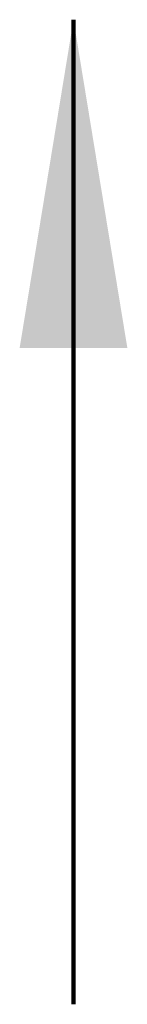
# Model space of a CAD drawing. Header units: feet. Extents: x 1414972 to 2358235, y 639274 to 906204.
# Tile 6 of 6: x 2358206 to 2358235, y 905934 to 906204. Entities that reach past the tile are written whole.
import ezdxf

# ---------------------------------------------------------------- set-up
doc = ezdxf.new("R2010")
doc.units = ezdxf.units.FT
doc.header["$LTSCALE"] = 100
doc.header["$MEASUREMENT"] = 0
doc.layers.add('MCD-BR', color=244, linetype='Continuous', lineweight=40)
doc.styles.get("Standard").update_dxf_attribs({"font": 'simplex.shx'})
doc.dimstyles.get("Standard").update_dxf_attribs({"dimtxt": 0.18, "dimasz": 0.18, "dimexe": 0.18, "dimexo": 0.0625, "dimgap": 0.09, "dimtad": 0, "dimtih": 1, "dimtoh": 1, "dimdec": 4, "dimzin": 0, "dimdsep": 46, "dimtxsty": 'Standard', "dimcen": 0.09, "dimadec": 0, "dimazin": 0, "dimtfac": 1, "dimtdec": 4, "dimtofl": 0, "dimtmove": 0, "dimatfit": 3, "dimfxl": 1, "dimtolj": 1, "dimtzin": 0, "dimarcsym": 0})

# ---------------------------------------------------------------- blocks, each defined once
blk = doc.blocks.new('AeccArrow')
at = {"color": 7, "linetype": 'Continuous', "lineweight": -3}
blk.add_leader([(-1000.19928, -1854.61318), (-1001.09928, -1854.61318)], dimstyle='Standard', override={"dimscale": 1, "dimasz": 0.3, "dimclrd": 256, "dimlwd": 65535}, dxfattribs=at)

msp = doc.modelspace()

# ---------------------------------------------------------------- block references
at = {"layer": 'MCD-BR', "xscale": 300, "yscale": 300, "zscale": 300, "rotation": 90}
msp.add_blockref('AeccArrow', (1801836.58, 1206263.6), dxfattribs=at)

doc.saveas('drawing.dxf')
